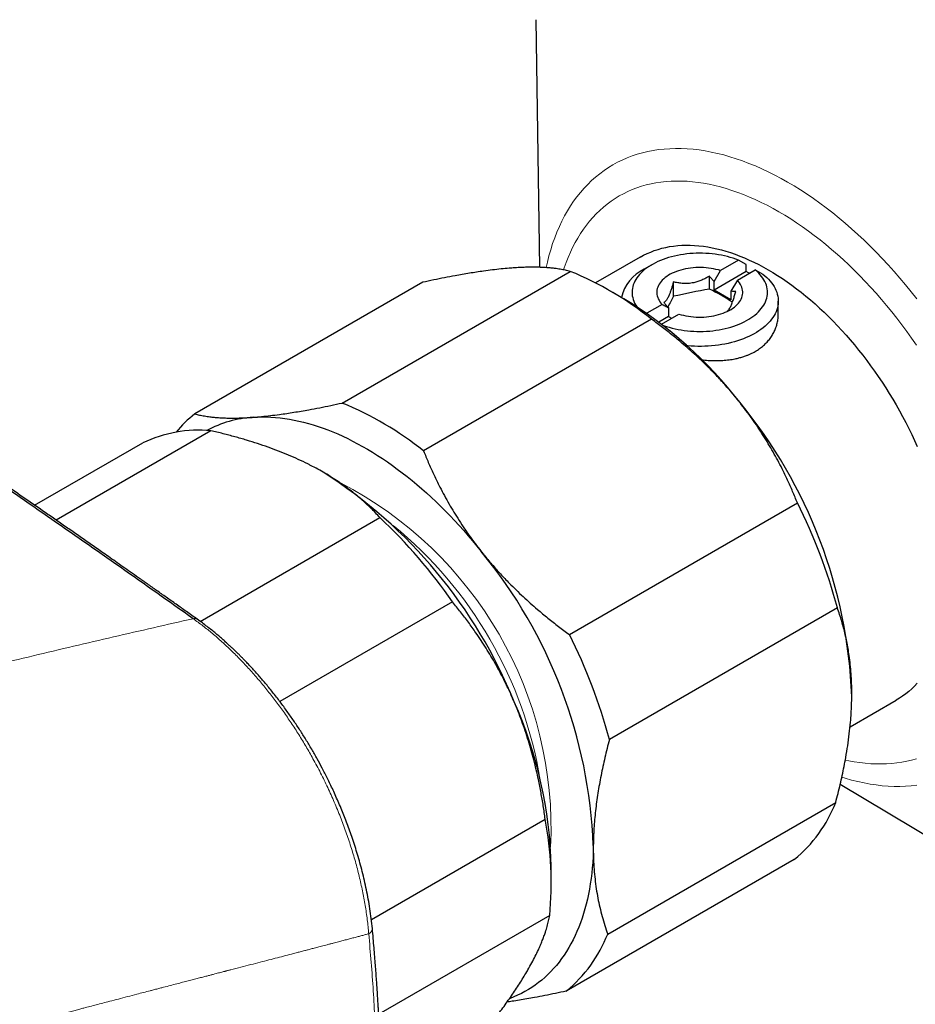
# Model space of a CAD drawing. Header units: millimetres. Extents: x 8 to 1110, y 12 to 672.
# Tile 49 of 58: x 1019 to 1060, y 256 to 302. Entities that reach past the tile are written whole.
import ezdxf

# ---------------------------------------------------------------- set-up
doc = ezdxf.new("R2010")
doc.units = ezdxf.units.MM

msp = doc.modelspace()

# ---------------------------------------------------------------- linework, layer by layer
at = {"color": 7, "linetype": 'Continuous', "lineweight": 30}
for p, q in [((1042.559, 301.778), (1042.733, 290.26)), ((1047.413, 290.735), (1045.336, 289.536)), ((1047.952, 290.383), (1047.599, 290.179)), ((1051.984, 290.588), (1051.151, 290.107)), ((1052.343, 290.387), (1051.984, 290.588)), ((1052.343, 290.06), (1052.343, 290.387)), ((1033.548, 283.95), (1044.155, 290.073)), ((1050.852, 289.606), (1051.151, 290.107)), ((1052.343, 290.06), (1050.852, 289.2)), ((1051.929, 289.658), (1052.762, 290.139)), ((1052.762, 290.139), (1053.12, 289.938)), ((1037.297, 289.565), (1026.69, 283.442)), ((1048.955, 288.912), (1048.955, 289.586)), ((1050.628, 289.249), (1050.628, 289.845)), ((1050.852, 289.2), (1050.852, 289.606)), ((1051.929, 289.658), (1051.63, 289.157)), ((1046.646, 288.798), (1045.939, 289.206)), ((1051.63, 288.751), (1050.852, 289.2)), ((1051.63, 289.157), (1051.63, 288.751)), ((1048.432, 288.537), (1047.711, 288.121)), ((1053.83, 288.077), (1053.83, 288.689)), ((1048.397, 287.619), (1049.209, 288.088)), ((1048.731, 288.381), (1048.731, 287.975)), ((1047.942, 287.843), (1037.336, 281.72)), ((1048.731, 287.975), (1048.275, 287.712)), ((1048.731, 287.975), (1048.872, 287.893)), ((1027.444, 282.659), (1020.245, 278.503)), ((1019.246, 279.195), (1024.274, 282.098)), ((1032.668, 280.729), (1032.652, 280.739)), ((1044.115, 273.182), (1054.722, 279.305)), ((1026.946, 273.795), (1035.306, 278.621)), ((1038.686, 274.696), (1030.657, 270.061)), ((1056.583, 274.421), (1045.976, 268.298)), ((1057.169, 268.886), (1059.312, 270.123)), ((1056.714, 266.216), (1066.447, 260.398)), ((1045.898, 259.251), (1056.504, 265.374)), ((1034.906, 259.929), (1042.992, 264.597)), ((1054.578, 262.721), (1043.971, 256.598)), ((1043.273, 261.542), (1043.273, 262.359)), ((1043.201, 260.11), (1035.248, 255.519))]:
    msp.add_line(p, q, dxfattribs=at)
at = {"color": 8, "linetype": 'Continuous', "lineweight": 0, "flags": 128}
for points in [[(1043.036, 290.246), (1043.093, 290.5), (1043.167, 290.794), (1043.249, 291.081), (1043.338, 291.362), (1043.435, 291.635), (1043.539, 291.901), (1043.65, 292.159), (1043.769, 292.41), (1043.895, 292.652), (1044.028, 292.887), (1044.168, 293.114), (1044.315, 293.332), (1044.469, 293.542), (1044.63, 293.743), (1044.797, 293.935), (1044.97, 294.119), (1045.15, 294.293), (1045.337, 294.459), (1045.529, 294.615), (1045.727, 294.761), (1045.932, 294.898), (1046.142, 295.026), (1046.357, 295.144), (1046.578, 295.252), (1046.804, 295.351), (1047.035, 295.44), (1047.272, 295.518), (1047.513, 295.587), (1047.758, 295.646), (1048.009, 295.694), (1048.263, 295.733), (1048.522, 295.761), (1048.784, 295.779), (1049.05, 295.787), (1049.32, 295.785), (1049.593, 295.773), (1049.87, 295.751), (1050.149, 295.718), (1050.431, 295.675), (1050.716, 295.622), (1051.004, 295.56), (1051.293, 295.487), (1051.585, 295.404), (1051.878, 295.311), (1052.173, 295.209), (1052.47, 295.096), (1052.767, 294.974), (1053.066, 294.843), (1053.366, 294.702), (1053.666, 294.551), (1053.967, 294.391), (1054.267, 294.222), (1054.568, 294.044), (1054.869, 293.857), (1055.169, 293.66), (1055.469, 293.456), (1055.767, 293.242), (1056.065, 293.021), (1056.362, 292.791), (1056.657, 292.553), (1056.95, 292.307), (1057.242, 292.053), (1057.531, 291.791), (1057.819, 291.522), (1058.104, 291.246), (1058.386, 290.963), (1058.665, 290.673), (1058.942, 290.376), (1059.215, 290.073), (1059.485, 289.764), (1059.751, 289.448), (1060.013, 289.127), (1060.272, 288.8)], [(1043.846, 290.142), (1043.875, 290.23), (1043.964, 290.479), (1044.059, 290.722), (1044.161, 290.958), (1044.269, 291.187), (1044.384, 291.409), (1044.506, 291.623), (1044.634, 291.83), (1044.768, 292.03), (1044.909, 292.222), (1045.055, 292.405), (1045.208, 292.581), (1045.367, 292.749), (1045.531, 292.908), (1045.701, 293.059), (1045.877, 293.202), (1046.058, 293.336), (1046.245, 293.461), (1046.437, 293.578), (1046.634, 293.686), (1046.836, 293.785), (1047.042, 293.875), (1047.254, 293.956), (1047.47, 294.028), (1047.69, 294.09), (1047.914, 294.144), (1048.143, 294.188), (1048.375, 294.224), (1048.612, 294.249), (1048.851, 294.266), (1049.095, 294.273), (1049.341, 294.272), (1049.591, 294.26), (1049.843, 294.24), (1050.099, 294.21), (1050.357, 294.171), (1050.617, 294.123), (1050.88, 294.065), (1051.144, 293.999), (1051.411, 293.923), (1051.679, 293.838), (1051.948, 293.745), (1052.219, 293.642), (1052.491, 293.531), (1052.764, 293.41), (1053.038, 293.281), (1053.312, 293.144), (1053.587, 292.998), (1053.862, 292.843), (1054.137, 292.68), (1054.411, 292.509), (1054.686, 292.33), (1054.959, 292.143), (1055.232, 291.948), (1055.505, 291.745), (1055.775, 291.535), (1056.045, 291.318), (1056.313, 291.093), (1056.58, 290.861), (1056.844, 290.622), (1057.107, 290.376), (1057.367, 290.124), (1057.625, 289.865), (1057.88, 289.6), (1058.133, 289.329), (1058.382, 289.052), (1058.629, 288.769), (1058.872, 288.481), (1059.112, 288.188), (1059.348, 287.889), (1059.581, 287.585), (1059.809, 287.277), (1060.034, 286.964), (1060.254, 286.647)], [(1060.254, 267.407), (1060.034, 267.345), (1059.809, 267.291), (1059.581, 267.246), (1059.348, 267.211), (1059.112, 267.185), (1058.872, 267.169), (1058.629, 267.161), (1058.382, 267.163), (1058.133, 267.175), (1057.88, 267.195), (1057.625, 267.225), (1057.367, 267.264), (1057.107, 267.312), (1056.95, 267.345)], [(1060.272, 266.17), (1060.013, 266.142), (1059.751, 266.124), (1059.485, 266.116), (1059.215, 266.118), (1058.942, 266.13), (1058.665, 266.153), (1058.386, 266.185), (1058.104, 266.228), (1057.819, 266.281), (1057.531, 266.343), (1057.242, 266.416), (1056.95, 266.499), (1056.79, 266.549)]]:
    msp.add_lwpolyline(points, dxfattribs=at)
at = {"color": 7, "linetype": 'Continuous', "lineweight": 30, "flags": 128}
for points in [[(1047.413, 290.735), (1047.57, 290.821), (1047.732, 290.9), (1047.897, 290.972), (1048.067, 291.037), (1048.24, 291.095), (1048.416, 291.145), (1048.596, 291.188), (1048.779, 291.224), (1048.965, 291.252), (1049.155, 291.273), (1049.347, 291.286), (1049.542, 291.292), (1049.74, 291.29), (1049.94, 291.281), (1050.142, 291.265), (1050.347, 291.241), (1050.553, 291.21), (1050.762, 291.171), (1050.972, 291.125), (1051.184, 291.072), (1051.398, 291.011), (1051.613, 290.943), (1051.829, 290.868), (1052.046, 290.786), (1052.264, 290.697), (1052.483, 290.6), (1052.702, 290.497), (1052.922, 290.387), (1053.142, 290.27), (1053.362, 290.146), (1053.582, 290.015), (1053.802, 289.878), (1054.022, 289.735), (1054.242, 289.585), (1054.46, 289.429), (1054.678, 289.266), (1054.896, 289.098), (1055.112, 288.923), (1055.326, 288.743), (1055.54, 288.557), (1055.752, 288.366), (1055.962, 288.169), (1056.171, 287.967), (1056.378, 287.76), (1056.582, 287.547), (1056.785, 287.33), (1056.985, 287.108), (1057.182, 286.881), (1057.377, 286.65), (1057.569, 286.415), (1057.759, 286.176), (1057.945, 285.932), (1058.128, 285.685), (1058.308, 285.435), (1058.485, 285.181), (1058.658, 284.923), (1058.827, 284.663), (1058.993, 284.4), (1059.154, 284.133), (1059.312, 283.865), (1059.466, 283.594), (1059.615, 283.321), (1059.761, 283.046), (1059.901, 282.769), (1060.038, 282.49), (1060.17, 282.21), (1060.297, 281.929)], [(1051.984, 290.588), (1051.86, 290.636), (1051.732, 290.68), (1051.601, 290.721), (1051.467, 290.758), (1051.329, 290.791), (1051.189, 290.82), (1051.047, 290.846), (1050.903, 290.868), (1050.757, 290.885), (1050.61, 290.899), (1050.462, 290.909), (1050.313, 290.915), (1050.164, 290.916), (1050.016, 290.914), (1049.867, 290.907), (1049.719, 290.897), (1049.572, 290.882), (1049.427, 290.863), (1049.283, 290.841), (1049.141, 290.814), (1049.002, 290.784), (1048.865, 290.75), (1048.731, 290.712), (1048.601, 290.671), (1048.473, 290.626), (1048.35, 290.578), (1048.231, 290.526), (1048.116, 290.471), (1048.006, 290.414), (1047.901, 290.353), (1047.8, 290.289), (1047.706, 290.223), (1047.616, 290.154), (1047.532, 290.083), (1047.455, 290.01), (1047.383, 289.934), (1047.318, 289.857), (1047.259, 289.778), (1047.206, 289.697), (1047.161, 289.616), (1047.122, 289.533), (1047.089, 289.449), (1047.064, 289.364), (1047.046, 289.279), (1047.034, 289.193), (1047.03, 289.107), (1047.033, 289.021), (1047.043, 288.935), (1047.06, 288.85), (1047.083, 288.765), (1047.114, 288.68), (1047.152, 288.597), (1047.196, 288.515), (1047.247, 288.434), (1047.251, 288.429)], [(1051.151, 290.107), (1051.044, 290.139), (1050.934, 290.167), (1050.822, 290.191), (1050.707, 290.212), (1050.59, 290.228), (1050.471, 290.24), (1050.352, 290.248), (1050.232, 290.252), (1050.112, 290.252), (1049.992, 290.247), (1049.873, 290.239), (1049.755, 290.226), (1049.638, 290.209), (1049.523, 290.188), (1049.411, 290.164), (1049.301, 290.135), (1049.195, 290.103), (1049.092, 290.067), (1048.994, 290.027), (1048.899, 289.984), (1048.809, 289.938), (1048.724, 289.889), (1048.644, 289.837), (1048.57, 289.783), (1048.502, 289.726), (1048.439, 289.666), (1048.383, 289.605), (1048.334, 289.542), (1048.291, 289.477), (1048.255, 289.411), (1048.226, 289.343), (1048.204, 289.275), (1048.189, 289.206), (1048.181, 289.137), (1048.181, 289.068), (1048.188, 288.998), (1048.201, 288.93), (1048.223, 288.861), (1048.251, 288.794), (1048.286, 288.727), (1048.328, 288.662), (1048.376, 288.599), (1048.432, 288.537)], [(1048.45, 287.578), (1048.5, 287.56), (1048.628, 287.515), (1048.759, 287.475), (1048.894, 287.438), (1049.031, 287.405), (1049.171, 287.375), (1049.313, 287.349), (1049.457, 287.328), (1049.603, 287.31), (1049.75, 287.296), (1049.898, 287.287), (1050.047, 287.281), (1050.196, 287.279), (1050.345, 287.282), (1050.493, 287.288), (1050.641, 287.299), (1050.788, 287.313), (1050.933, 287.332), (1051.077, 287.355), (1051.219, 287.381), (1051.358, 287.411), (1051.495, 287.445), (1051.629, 287.483), (1051.76, 287.524), (1051.887, 287.569), (1052.01, 287.618), (1052.129, 287.669), (1052.244, 287.724), (1052.354, 287.782), (1052.46, 287.843), (1052.56, 287.906), (1052.655, 287.973), (1052.744, 288.041), (1052.828, 288.113), (1052.905, 288.186), (1052.977, 288.261), (1053.042, 288.339), (1053.101, 288.418), (1053.154, 288.498), (1053.2, 288.58), (1053.239, 288.663), (1053.271, 288.747), (1053.296, 288.832), (1053.315, 288.917), (1053.326, 289.003), (1053.33, 289.089), (1053.327, 289.175), (1053.317, 289.26), (1053.301, 289.346), (1053.277, 289.431), (1053.246, 289.515), (1053.208, 289.598), (1053.164, 289.68), (1053.113, 289.761), (1053.055, 289.84), (1052.991, 289.918), (1052.921, 289.994), (1052.845, 290.068), (1052.762, 290.139)], [(1053.12, 289.938), (1053.212, 289.863), (1053.298, 289.785), (1053.378, 289.705), (1053.452, 289.624), (1053.519, 289.54), (1053.58, 289.455), (1053.635, 289.369), (1053.683, 289.281), (1053.725, 289.192), (1053.759, 289.103), (1053.787, 289.012), (1053.808, 288.921), (1053.822, 288.829), (1053.829, 288.737), (1053.829, 288.645), (1053.822, 288.553), (1053.809, 288.462), (1053.788, 288.37), (1053.76, 288.28), (1053.726, 288.19), (1053.685, 288.101), (1053.637, 288.013), (1053.583, 287.927), (1053.522, 287.842), (1053.454, 287.758), (1053.381, 287.677), (1053.301, 287.597), (1053.215, 287.519), (1053.124, 287.444), (1053.027, 287.371), (1052.924, 287.3), (1052.817, 287.232), (1052.704, 287.167), (1052.587, 287.105), (1052.464, 287.046), (1052.338, 286.99), (1052.207, 286.937), (1052.073, 286.888), (1051.935, 286.842), (1051.793, 286.799), (1051.649, 286.76), (1051.502, 286.725), (1051.352, 286.694), (1051.2, 286.666), (1051.046, 286.642), (1050.89, 286.623), (1050.733, 286.607), (1050.575, 286.595), (1050.416, 286.587), (1050.257, 286.583), (1050.097, 286.583), (1049.938, 286.587), (1049.779, 286.595), (1049.621, 286.607), (1049.598, 286.609)], [(1052.502, 289.989), (1052.452, 290.012), (1052.343, 290.06)], [(1049.209, 288.088), (1049.316, 288.056), (1049.426, 288.028), (1049.539, 288.004), (1049.654, 287.984), (1049.77, 287.968), (1049.889, 287.955), (1050.008, 287.947), (1050.128, 287.944), (1050.248, 287.944), (1050.368, 287.948), (1050.488, 287.957), (1050.606, 287.97), (1050.722, 287.986), (1050.837, 288.007), (1050.949, 288.032), (1051.059, 288.061), (1051.165, 288.093), (1051.268, 288.129), (1051.367, 288.168), (1051.461, 288.211), (1051.551, 288.257), (1051.636, 288.306), (1051.716, 288.358), (1051.79, 288.413), (1051.858, 288.47), (1051.921, 288.529), (1051.977, 288.591), (1052.026, 288.654), (1052.069, 288.719), (1052.105, 288.785), (1052.134, 288.852), (1052.156, 288.92), (1052.171, 288.989), (1052.179, 289.058), (1052.179, 289.128), (1052.173, 289.197), (1052.159, 289.266), (1052.138, 289.334), (1052.11, 289.402), (1052.074, 289.468), (1052.033, 289.533), (1051.984, 289.597), (1051.929, 289.658)], [(1029.412, 283.288), (1029.615, 283.299), (1029.82, 283.305), (1030.028, 283.303), (1030.237, 283.295), (1030.449, 283.281), (1030.663, 283.26), (1030.878, 283.233), (1031.096, 283.199), (1031.315, 283.159), (1031.535, 283.112), (1031.757, 283.059), (1031.981, 282.999), (1032.206, 282.933), (1032.432, 282.861), (1032.658, 282.782), (1032.886, 282.697), (1033.115, 282.606), (1033.344, 282.509), (1033.574, 282.405), (1033.805, 282.296), (1034.036, 282.18), (1034.267, 282.059), (1034.498, 281.931), (1034.73, 281.798), (1034.961, 281.659), (1035.192, 281.514), (1035.423, 281.363), (1035.654, 281.207), (1035.884, 281.046), (1036.113, 280.879), (1036.342, 280.706), (1036.57, 280.528), (1036.797, 280.345), (1037.023, 280.157), (1037.247, 279.964), (1037.471, 279.766), (1037.693, 279.564), (1037.914, 279.356), (1038.133, 279.144), (1038.351, 278.927), (1038.566, 278.706), (1038.78, 278.48), (1038.992, 278.251), (1039.202, 278.017), (1039.41, 277.779), (1039.615, 277.537), (1039.818, 277.292), (1040.018, 277.043)], [(1060.297, 270.922), (1060.17, 270.788), (1060.038, 270.66), (1059.901, 270.539), (1059.761, 270.425), (1059.615, 270.317), (1059.466, 270.217), (1059.312, 270.123), (1059.312, 270.123)], [(1045.23, 263.367), (1045.225, 263.102), (1045.215, 262.841), (1045.2, 262.583), (1045.18, 262.328), (1045.155, 262.077), (1045.125, 261.829), (1045.09, 261.585), (1045.05, 261.345), (1045.005, 261.109), (1044.956, 260.877), (1044.901, 260.649), (1044.841, 260.425), (1044.777, 260.206), (1044.707, 259.991), (1044.633, 259.781), (1044.554, 259.575), (1044.47, 259.374), (1044.382, 259.178), (1044.289, 258.987), (1044.191, 258.801), (1044.089, 258.621), (1043.983, 258.445), (1043.871, 258.275), (1043.756, 258.11), (1043.636, 257.951), (1043.512, 257.797), (1043.384, 257.649), (1043.251, 257.506), (1043.114, 257.369), (1042.974, 257.238), (1042.829, 257.113), (1042.68, 256.994), (1042.528, 256.881), (1042.372, 256.774), (1042.212, 256.673), (1042.049, 256.579), (1041.882, 256.49), (1041.711, 256.408), (1041.537, 256.332), (1041.36, 256.262), (1041.337, 256.253)]]:
    msp.add_lwpolyline(points, dxfattribs=at)
at = {"color": 7, "linetype": 'Continuous', "lineweight": 30}
for centre, radius, start, end in [((1038.39, 275.951), 15.254, 51.227, 67.7931), ((1048.445, 288.418), 1.954, 115.6799, 166.9865), ((1045.745, 279.383), 11.009, 57.2509, 63.6643), ((1036.512, 272.022), 19.599, 37.6063, 58.8647), ((1027.783, 269.828), 15.254, 51.227, 67.7931), ((1034.365, 269.416), 22.903, 2.2265, 39.4927), ((1030.226, 278.975), 5.697, 128.3679, 140.584), ((1029.763, 277.948), 5.352, 93.76, 118.0345), ((1026.884, 276.592), 6.093, 84.7233, 115.368), ((1020.441, 261.53), 22.762, 21.9941, 57.5073), ((1031.854, 267.795), 25.601, 15.0012, 26.718), ((1018.205, 260.483), 24.929, 34.7593, 46.6863), ((1022.344, 262.477), 22.903, 2.2265, 39.4927), ((1021.248, 261.672), 25.601, 15.0012, 26.718), ((1023.364, 261.932), 19.914, 1.2262, 24.0703), ((1050.515, 267.696), 6.423, 309.2332, 338.8118), ((1026.987, 261.605), 16.283, 354.7329, 10.5908), ((1039.909, 261.573), 6.423, 309.2332, 338.8118)]:
    msp.add_arc(centre, radius, start, end, dxfattribs=at)
at = {"color": 8, "linetype": 'Continuous', "lineweight": 0}
for centre, radius, start, end in [((1025.192, 264.166), 18.073, 357.2372, 62.7575), ((1023.678, 263.293), 19.336, 9.289, 50.7057), ((1026.689, 273.705), 0.225, 58.2037, 107.7134), ((1034.673, 259.52), 0.279, 293.5615, 357.7272)]:
    msp.add_arc(centre, radius, start, end, dxfattribs=at)
at = {"color": 7, "linetype": 'Continuous', "lineweight": 30}
for centre, major_axis, ratio, start_param, end_param in [((1052.301, 279.817), (22.921, 4.291), 0.410779, 1.566896, 1.640126), ((1048.059, 277.367), (5.192, 16.415), 0.201938, 0.856521, 0.898263)]:
    msp.add_ellipse(centre, major_axis=major_axis, ratio=ratio, start_param=start_param, end_param=end_param, dxfattribs=at)
for points, knots in [([(1026.621, 273.919), (1025.491, 274.718), (1023.233, 276.316), (1019.84, 278.683), (1016.442, 281.029), (1013.039, 283.35), (1009.632, 285.648), (1006.286, 287.878), (1003, 290.043), (999.776, 292.144), (996.549, 294.224), (993.318, 296.282), (990.084, 298.318), (986.846, 300.334), (983.605, 302.327), (980.361, 304.299), (977.114, 306.25), (973.884, 308.167), (970.67, 310.052), (967.473, 311.904), (964.274, 313.735), (961.052, 315.555), (957.809, 317.366), (954.545, 319.164), (951.278, 320.941), (948.009, 322.696), (944.757, 324.418), (941.523, 326.108), (938.307, 327.766), (935.09, 329.402), (931.848, 331.028), (928.584, 332.643), (925.296, 334.246), (922.007, 335.826), (918.716, 337.383), (915.425, 338.918), (912.133, 340.43), (909.937, 341.42), (908.839, 341.914)], [0, 0, 0, 0, 0.0292677, 0.0585355, 0.0878036, 0.1170719, 0.1463404, 0.1756091, 0.2032055, 0.230802, 0.2583986, 0.2859954, 0.3135923, 0.3411894, 0.3687865, 0.3963837, 0.423981, 0.4515783, 0.4786829, 0.5057876, 0.5328922, 0.5599969, 0.5875944, 0.6151918, 0.6427893, 0.6703867, 0.697984, 0.7250885, 0.7521929, 0.7792972, 0.8064015, 0.8340588, 0.8617159, 0.889373, 0.9170299, 0.9446868, 0.9723434, 1, 1, 1, 1]), ([(1026.807, 273.896), (1026.642, 274.014), (1026.316, 274.245), (1025.836, 274.584), (1025.373, 274.912), (1024.927, 275.227), (1024.497, 275.529), (1024.092, 275.814), (1023.711, 276.082), (1023.353, 276.334), (1023.01, 276.575), (1022.681, 276.804), (1022.29, 277.078), (1021.83, 277.399), (1021.3, 277.769), (1020.773, 278.136), (1020.25, 278.5), (1019.595, 278.954), (1018.811, 279.496), (1017.902, 280.124), (1017.005, 280.74), (1016.122, 281.346), (1014.898, 282.183), (1013.328, 283.251), (1011.406, 284.55), (1009.483, 285.842), (1007.284, 287.309), (1004.808, 288.947), (1002.054, 290.753), (999.298, 292.542), (996.538, 294.316), (993.67, 296.143), (990.692, 298.02), (987.604, 299.945), (984.513, 301.85), (981.419, 303.736), (978.323, 305.602), (975.224, 307.449), (972.123, 309.275), (969.128, 311.019), (966.242, 312.681), (964.181, 313.854), (962.839, 314.614), (962.215, 314.967), (961.59, 315.318), (960.966, 315.669), (960.341, 316.019), (959.712, 316.371), (959.077, 316.725), (958.433, 317.084), (957.781, 317.446), (957.114, 317.815), (956.521, 318.142), (956.006, 318.426), (955.578, 318.661), (955.157, 318.892), (954.745, 319.118), (954.291, 319.367), (953.798, 319.636), (953.384, 319.862), (953.101, 320.015), (952.949, 320.098), (952.808, 320.175), (952.68, 320.244), (952.571, 320.304), (952.479, 320.354), (952.403, 320.395), (952.336, 320.431), (952.275, 320.464), (952.214, 320.497), (952.143, 320.536), (952.057, 320.582), (951.956, 320.637), (951.842, 320.699), (951.707, 320.772), (951.55, 320.857), (951.368, 320.955), (951.17, 321.062), (950.956, 321.178), (950.733, 321.298), (950.505, 321.421), (950.149, 321.612), (949.667, 321.872), (949.024, 322.216), (948.356, 322.573), (947.664, 322.942), (946.81, 323.396), (945.794, 323.934), (944.619, 324.553), (943.157, 325.32), (941.403, 326.233), (939.351, 327.293), (937.05, 328.472), (934.499, 329.765), (931.698, 331.167), (928.896, 332.553), (926.093, 333.923), (924.031, 334.918), (922.713, 335.55), (922.137, 335.825), (921.561, 336.099), (920.988, 336.371), (920.423, 336.639), (919.893, 336.89), (919.396, 337.124), (918.932, 337.342), (918.569, 337.513), (918.302, 337.638), (918.129, 337.719), (917.958, 337.799), (917.788, 337.879), (917.615, 337.959), (917.429, 338.046), (917.225, 338.142), (916.999, 338.247), (916.758, 338.359), (916.501, 338.479), (916.228, 338.606), (915.939, 338.74), (915.624, 338.886), (915.281, 339.044), (914.909, 339.216), (914.518, 339.397), (914.107, 339.585), (913.678, 339.782), (913.23, 339.988), (912.763, 340.201), (912.276, 340.423), (911.771, 340.653), (911.25, 340.89), (910.713, 341.133), (910.161, 341.382), (909.59, 341.64), (909.204, 341.813), (909.007, 341.901)], [0, 0, 0, 0, 0.004294, 0.008441, 0.012441, 0.016294, 0.020001, 0.023561, 0.026783, 0.029874, 0.032835, 0.035666, 0.038366, 0.042975, 0.047545, 0.052086, 0.056599, 0.061083, 0.069019, 0.076852, 0.084569, 0.092169, 0.099652, 0.116162, 0.132669, 0.149175, 0.165682, 0.189263, 0.212844, 0.236425, 0.260006, 0.283587, 0.309905, 0.336223, 0.362541, 0.38886, 0.415178, 0.441497, 0.467815, 0.494133, 0.517663, 0.541193, 0.546476, 0.551758, 0.55704, 0.562322, 0.567605, 0.572901, 0.578301, 0.583707, 0.589227, 0.594862, 0.60061, 0.604279, 0.607912, 0.611468, 0.614947, 0.618348, 0.622979, 0.627459, 0.628834, 0.630134, 0.631323, 0.632401, 0.633369, 0.63409, 0.634735, 0.635303, 0.635794, 0.636279, 0.636839, 0.637594, 0.638452, 0.639414, 0.640479, 0.641866, 0.643397, 0.645071, 0.646889, 0.648815, 0.650737, 0.652647, 0.657842, 0.662948, 0.668914, 0.674756, 0.680476, 0.69054, 0.700457, 0.710225, 0.727519, 0.744812, 0.762105, 0.785687, 0.809268, 0.83285, 0.856432, 0.880013, 0.884856, 0.889698, 0.89454, 0.89938, 0.904139, 0.908781, 0.912767, 0.916662, 0.920465, 0.921933, 0.923388, 0.924829, 0.926255, 0.927674, 0.929174, 0.930938, 0.932834, 0.934862, 0.937022, 0.939315, 0.941739, 0.944296, 0.947261, 0.950386, 0.953672, 0.957117, 0.960722, 0.964487, 0.968412, 0.972497, 0.976742, 0.981147, 0.985628, 0.990265, 0.995055, 1, 1, 1, 1]), ([(1041.433, 290.227), (1041.396, 290.224), (1041.236, 290.212), (1040.941, 290.185), (1040.541, 290.14), (1040.16, 290.09), (1039.801, 290.037), (1039.472, 289.985), (1039.138, 289.929), (1038.752, 289.86), (1038.31, 289.776), (1037.809, 289.675), (1037.468, 289.601), (1037.297, 289.565)], [0, 0, 0, 0, 0.031425, 0.137231, 0.24308, 0.348889, 0.428938, 0.508987, 0.58762, 0.666254, 0.777489, 0.888757, 1, 1, 1, 1]), ([(1044.155, 290.073), (1044.081, 290.091), (1043.933, 290.128), (1043.691, 290.173), (1043.454, 290.207), (1043.225, 290.231), (1043.008, 290.248), (1042.781, 290.26), (1042.541, 290.266), (1042.285, 290.266), (1042.013, 290.26), (1041.731, 290.248), (1041.532, 290.234), (1041.433, 290.227)], [0, 0, 0, 0, 0.109372, 0.218767, 0.328131, 0.410671, 0.49321, 0.574832, 0.656453, 0.742319, 0.828229, 0.914137, 1, 1, 1, 1]), ([(1048.955, 289.586), (1048.94, 289.53), (1048.91, 289.419), (1048.862, 289.259), (1048.811, 289.109), (1048.765, 288.988), (1048.723, 288.895), (1048.687, 288.825), (1048.651, 288.765), (1048.608, 288.706), (1048.56, 288.655), (1048.525, 288.632), (1048.507, 288.62)], [0, 0, 0, 0, 0.108075, 0.216101, 0.327995, 0.439813, 0.516635, 0.59346, 0.672828, 0.752216, 0.87554, 1, 1, 1, 1]), ([(1050.628, 289.845), (1050.572, 289.813), (1050.458, 289.749), (1050.278, 289.666), (1050.091, 289.595), (1049.918, 289.547), (1049.763, 289.52), (1049.627, 289.507), (1049.491, 289.504), (1049.332, 289.513), (1049.151, 289.538), (1049.021, 289.57), (1048.955, 289.586)], [0, 0, 0, 0, 0.108075, 0.216101, 0.327995, 0.439813, 0.516635, 0.59346, 0.672828, 0.752216, 0.87554, 1, 1, 1, 1]), ([(1050.852, 289.606), (1050.85, 289.608), (1050.811, 289.646), (1050.736, 289.723), (1050.664, 289.804), (1050.628, 289.845)], [0, 0, 0, 0, 0.022494, 0.510172, 1, 1, 1, 1]), ([(1051.458, 288.211), (1051.471, 288.224), (1051.501, 288.251), (1051.549, 288.315), (1051.595, 288.394), (1051.637, 288.481), (1051.673, 288.566), (1051.709, 288.663), (1051.752, 288.789), (1051.801, 288.946), (1051.836, 289.074), (1051.853, 289.138)], [0, 0, 0, 0, 0.105473, 0.232261, 0.360759, 0.448052, 0.536091, 0.626336, 0.717251, 0.857978, 1, 1, 1, 1]), ([(1051.853, 289.138), (1051.81, 289.139), (1051.737, 289.14), (1051.661, 289.152), (1051.63, 289.157)], [0, 0, 0, 0, 0.584375, 1, 1, 1, 1]), ([(1048.432, 288.537), (1048.492, 288.505), (1048.591, 288.453), (1048.691, 288.401), (1048.731, 288.381)], [0, 0, 0, 0, 0.6098413, 1, 1, 1, 1]), ([(1048.507, 288.62), (1048.543, 288.58), (1048.614, 288.499), (1048.69, 288.421), (1048.729, 288.383), (1048.731, 288.381)], [0, 0, 0, 0, 0.4878132, 0.9775058, 1, 1, 1, 1]), ([(1050.278, 285.96), (1050.298, 285.957), (1050.419, 285.941), (1050.643, 285.926), (1050.947, 285.918), (1051.198, 285.926), (1051.397, 285.942), (1051.59, 285.964), (1051.794, 285.998), (1052.005, 286.046), (1052.182, 286.097), (1052.339, 286.151), (1052.477, 286.207), (1052.633, 286.279), (1052.814, 286.377), (1053.01, 286.51), (1053.191, 286.66), (1053.349, 286.822), (1053.485, 286.995), (1053.599, 287.176), (1053.691, 287.368), (1053.762, 287.567), (1053.808, 287.774), (1053.83, 287.945), (1053.828, 288.047), (1053.827, 288.077)], [0, 0, 0, 0, 0.010651, 0.064935, 0.120191, 0.175446, 0.20359, 0.231734, 0.285698, 0.322366, 0.359066, 0.395733, 0.423795, 0.451858, 0.503508, 0.556112, 0.608717, 0.662303, 0.713339, 0.765231, 0.817125, 0.869887, 0.922863, 0.976731, 1, 1, 1, 1]), ([(1052.039, 283.982), (1052, 284.032), (1051.838, 284.234), (1051.544, 284.584), (1051.149, 285.025), (1050.772, 285.42), (1050.418, 285.771), (1050.093, 286.08), (1049.762, 286.381), (1049.381, 286.714), (1048.944, 287.077), (1048.449, 287.468), (1048.111, 287.718), (1047.942, 287.843)], [0, 0, 0, 0, 0.034084, 0.139611, 0.24518, 0.350711, 0.430544, 0.510377, 0.588808, 0.667239, 0.778145, 0.889085, 1, 1, 1, 1]), ([(1029.412, 283.288), (1029.541, 283.298), (1029.8, 283.319), (1030.209, 283.364), (1030.599, 283.413), (1030.967, 283.466), (1031.305, 283.518), (1031.648, 283.575), (1032.045, 283.646), (1032.501, 283.732), (1033.018, 283.836), (1033.372, 283.912), (1033.548, 283.95)], [0, 0, 0, 0, 0.109097, 0.21824, 0.32734, 0.409931, 0.492522, 0.573549, 0.654576, 0.769701, 0.884864, 1, 1, 1, 1]), ([(1054.722, 279.305), (1054.649, 279.482), (1054.504, 279.838), (1054.266, 280.367), (1054.033, 280.85), (1053.807, 281.286), (1053.594, 281.675), (1053.37, 282.059), (1053.134, 282.445), (1052.881, 282.833), (1052.613, 283.222), (1052.333, 283.606), (1052.137, 283.857), (1052.039, 283.982)], [0, 0, 0, 0, 0.109372, 0.218767, 0.328131, 0.410671, 0.49321, 0.574832, 0.656453, 0.742319, 0.828229, 0.914137, 1, 1, 1, 1]), ([(1026.69, 283.442), (1026.762, 283.424), (1026.905, 283.389), (1027.139, 283.345), (1027.368, 283.311), (1027.589, 283.287), (1027.798, 283.269), (1028.015, 283.257), (1028.272, 283.249), (1028.574, 283.248), (1028.927, 283.258), (1029.211, 283.273), (1029.376, 283.285), (1029.412, 283.288)], [0, 0, 0, 0, 0.106054, 0.21213, 0.318178, 0.39818, 0.478183, 0.557354, 0.636524, 0.747194, 0.857909, 0.968575, 1, 1, 1, 1]), ([(1032.082, 281.048), (1032.037, 281.072), (1031.849, 281.167), (1031.51, 281.329), (1031.057, 281.528), (1030.589, 281.717), (1030.107, 281.896), (1029.612, 282.064), (1029.097, 282.226), (1028.562, 282.379), (1028.009, 282.525), (1027.633, 282.615), (1027.444, 282.659)], [0, 0, 0, 0, 0.034084, 0.139612, 0.245182, 0.350713, 0.456206, 0.561737, 0.667236, 0.778144, 0.889084, 1, 1, 1, 1]), ([(1037.336, 281.72), (1037.408, 281.542), (1037.553, 281.187), (1037.791, 280.658), (1038.025, 280.175), (1038.251, 279.739), (1038.464, 279.35), (1038.687, 278.966), (1038.924, 278.58), (1039.177, 278.192), (1039.445, 277.803), (1039.725, 277.419), (1039.92, 277.168), (1040.018, 277.043)], [0, 0, 0, 0, 0.109372, 0.218767, 0.328131, 0.410671, 0.49321, 0.574832, 0.656453, 0.742319, 0.828229, 0.914137, 1, 1, 1, 1]), ([(1035.306, 278.621), (1035.238, 278.695), (1035.101, 278.843), (1034.884, 279.06), (1034.658, 279.276), (1034.421, 279.487), (1034.174, 279.695), (1033.916, 279.899), (1033.645, 280.1), (1033.361, 280.298), (1033.062, 280.493), (1032.75, 280.683), (1032.425, 280.869), (1032.197, 280.989), (1032.082, 281.048)], [0, 0, 0, 0, 0.081944, 0.163886, 0.246136, 0.328397, 0.410644, 0.492722, 0.5748, 0.659154, 0.743526, 0.827877, 0.913938, 1, 1, 1, 1]), ([(1040.018, 277.043), (1040.058, 276.993), (1040.22, 276.791), (1040.514, 276.441), (1040.909, 276), (1041.286, 275.605), (1041.64, 275.254), (1041.965, 274.944), (1042.296, 274.644), (1042.677, 274.311), (1043.114, 273.948), (1043.609, 273.557), (1043.946, 273.307), (1044.115, 273.182)], [0, 0, 0, 0, 0.034084, 0.139611, 0.24518, 0.350711, 0.430544, 0.510377, 0.588808, 0.667239, 0.778145, 0.889085, 1, 1, 1, 1]), ([(1041.546, 270.055), (1041.523, 270.109), (1041.422, 270.344), (1041.233, 270.755), (1040.971, 271.282), (1040.715, 271.755), (1040.471, 272.178), (1040.243, 272.55), (1040.01, 272.913), (1039.738, 273.317), (1039.422, 273.758), (1039.061, 274.235), (1038.811, 274.542), (1038.686, 274.696)], [0, 0, 0, 0, 0.031425, 0.137231, 0.24308, 0.348889, 0.428938, 0.508987, 0.58762, 0.666254, 0.777489, 0.888757, 1, 1, 1, 1]), ([(1057.251, 270.306), (1057.251, 270.358), (1057.252, 270.563), (1057.245, 270.914), (1057.221, 271.355), (1057.183, 271.786), (1057.135, 272.179), (1057.079, 272.535), (1057.018, 272.86), (1056.948, 273.181), (1056.87, 273.499), (1056.783, 273.811), (1056.688, 274.12), (1056.618, 274.321), (1056.583, 274.421)], [0, 0, 0, 0, 0.034084, 0.133154, 0.232291, 0.331433, 0.430509, 0.509643, 0.588778, 0.670319, 0.751874, 0.833418, 0.916708, 1, 1, 1, 1]), ([(1034.952, 259.509), (1034.936, 259.664), (1034.904, 259.968), (1034.84, 260.425), (1034.765, 260.872), (1034.681, 261.31), (1034.587, 261.737), (1034.487, 262.152), (1034.38, 262.556), (1034.268, 262.947), (1034.151, 263.325), (1034.031, 263.689), (1033.909, 264.04), (1033.785, 264.378), (1033.661, 264.701), (1033.532, 265.022), (1033.398, 265.339), (1033.262, 265.651), (1033.127, 265.945), (1032.997, 266.222), (1032.87, 266.481), (1032.746, 266.726), (1032.587, 267.033), (1032.385, 267.408), (1032.131, 267.855), (1031.864, 268.299), (1031.585, 268.74), (1031.295, 269.176), (1030.99, 269.613), (1030.72, 269.979), (1030.494, 270.275), (1030.318, 270.499), (1030.143, 270.715), (1029.975, 270.918), (1029.814, 271.107), (1029.649, 271.297), (1029.48, 271.486), (1029.311, 271.67), (1029.18, 271.81), (1029.084, 271.91), (1029.02, 271.977), (1028.961, 272.037), (1028.911, 272.088), (1028.874, 272.126), (1028.85, 272.15), (1028.83, 272.17), (1028.803, 272.196), (1028.762, 272.238), (1028.702, 272.297), (1028.624, 272.373), (1028.528, 272.466), (1028.418, 272.57), (1028.296, 272.684), (1028.162, 272.806), (1028.013, 272.939), (1027.848, 273.082), (1027.669, 273.233), (1027.475, 273.392), (1027.266, 273.556), (1027.042, 273.727), (1026.887, 273.838), (1026.807, 273.896)], [0, 0, 0, 0, 0.030173, 0.059466, 0.087884, 0.115431, 0.142112, 0.167931, 0.192892, 0.216999, 0.240257, 0.262668, 0.284236, 0.304966, 0.32486, 0.343922, 0.364286, 0.383612, 0.401903, 0.41916, 0.435385, 0.45059, 0.465557, 0.493592, 0.522386, 0.551889, 0.580712, 0.610182, 0.640301, 0.671069, 0.687446, 0.703984, 0.720023, 0.735229, 0.749603, 0.763145, 0.779177, 0.793863, 0.807202, 0.813024, 0.818547, 0.823735, 0.828064, 0.831359, 0.833071, 0.834287, 0.836301, 0.839819, 0.844843, 0.851373, 0.85941, 0.868956, 0.878791, 0.88984, 0.902104, 0.915587, 0.930292, 0.945928, 0.962753, 0.980774, 1, 1, 1, 1]), ([(1056.504, 265.374), (1056.541, 265.514), (1056.614, 265.794), (1056.714, 266.212), (1056.808, 266.629), (1056.894, 267.045), (1056.981, 267.507), (1057.064, 268.014), (1057.138, 268.564), (1057.19, 269.062), (1057.224, 269.511), (1057.244, 269.912), (1057.248, 270.175), (1057.251, 270.306)], [0, 0, 0, 0, 0.081944, 0.163888, 0.246138, 0.3284, 0.410648, 0.522263, 0.633917, 0.745524, 0.830343, 0.915182, 1, 1, 1, 1]), ([(1042.992, 264.597), (1042.964, 264.803), (1042.906, 265.213), (1042.8, 265.826), (1042.689, 266.386), (1042.576, 266.893), (1042.464, 267.346), (1042.343, 267.795), (1042.21, 268.246), (1042.063, 268.7), (1041.903, 269.158), (1041.732, 269.61), (1041.608, 269.907), (1041.546, 270.055)], [0, 0, 0, 0, 0.109372, 0.218767, 0.328131, 0.410671, 0.49321, 0.574832, 0.656453, 0.742319, 0.828229, 0.914137, 1, 1, 1, 1]), ([(1045.976, 268.298), (1045.94, 268.158), (1045.867, 267.879), (1045.766, 267.46), (1045.672, 267.043), (1045.587, 266.628), (1045.509, 266.215), (1045.44, 265.805), (1045.38, 265.396), (1045.329, 264.986), (1045.288, 264.577), (1045.257, 264.17), (1045.237, 263.766), (1045.232, 263.5), (1045.23, 263.367)], [0, 0, 0, 0, 0.081944, 0.163886, 0.246136, 0.328397, 0.410644, 0.492722, 0.5748, 0.659154, 0.743526, 0.827877, 0.913938, 1, 1, 1, 1]), ([(1045.23, 263.367), (1045.23, 263.314), (1045.228, 263.1), (1045.236, 262.729), (1045.263, 262.26), (1045.306, 261.803), (1045.365, 261.358), (1045.439, 260.924), (1045.53, 260.496), (1045.637, 260.072), (1045.759, 259.654), (1045.851, 259.386), (1045.898, 259.251)], [0, 0, 0, 0, 0.034084, 0.139612, 0.245182, 0.350713, 0.456206, 0.561737, 0.667236, 0.778144, 0.889084, 1, 1, 1, 1]), ([(1042.13, 257.488), (1042.151, 257.523), (1042.235, 257.666), (1042.372, 257.913), (1042.532, 258.221), (1042.664, 258.494), (1042.771, 258.735), (1042.858, 258.945), (1042.935, 259.148), (1043.013, 259.371), (1043.087, 259.611), (1043.153, 259.867), (1043.185, 260.029), (1043.201, 260.11)], [0, 0, 0, 0, 0.0340838, 0.1396109, 0.2451803, 0.3507107, 0.4305437, 0.5103773, 0.5888077, 0.6672387, 0.7781453, 0.889085, 1, 1, 1, 1]), ([(1034.927, 242.152), (1034.941, 242.283), (1034.968, 242.539), (1035.006, 242.916), (1035.04, 243.276), (1035.071, 243.619), (1035.099, 243.944), (1035.124, 244.246), (1035.146, 244.527), (1035.165, 244.786), (1035.183, 245.029), (1035.198, 245.256), (1035.211, 245.458), (1035.223, 245.637), (1035.232, 245.793), (1035.241, 245.936), (1035.248, 246.065), (1035.254, 246.178), (1035.26, 246.274), (1035.264, 246.35), (1035.267, 246.408), (1035.269, 246.449), (1035.271, 246.485), (1035.273, 246.522), (1035.275, 246.568), (1035.278, 246.624), (1035.282, 246.716), (1035.288, 246.847), (1035.296, 247.02), (1035.305, 247.211), (1035.313, 247.42), (1035.322, 247.647), (1035.333, 247.961), (1035.345, 248.355), (1035.357, 248.82), (1035.366, 249.281), (1035.373, 249.736), (1035.377, 250.185), (1035.378, 250.694), (1035.377, 251.258), (1035.371, 251.875), (1035.361, 252.474), (1035.347, 253.056), (1035.33, 253.625), (1035.31, 254.188), (1035.292, 254.618), (1035.278, 254.914), (1035.271, 255.076), (1035.263, 255.239), (1035.254, 255.402), (1035.245, 255.569), (1035.235, 255.758), (1035.222, 255.976), (1035.208, 256.225), (1035.191, 256.496), (1035.172, 256.79), (1035.15, 257.109), (1035.125, 257.453), (1035.097, 257.819), (1035.066, 258.209), (1035.032, 258.621), (1034.994, 259.057), (1034.966, 259.356), (1034.952, 259.509)], [0, 0, 0, 0, 0.023922, 0.046749, 0.068482, 0.089124, 0.108676, 0.12714, 0.143553, 0.159001, 0.173484, 0.187004, 0.199561, 0.209537, 0.218809, 0.227359, 0.234991, 0.241655, 0.247352, 0.252081, 0.255119, 0.257561, 0.259414, 0.26144, 0.26412, 0.267455, 0.271388, 0.280467, 0.290609, 0.301813, 0.314081, 0.32741, 0.341801, 0.369172, 0.396295, 0.423019, 0.449345, 0.475273, 0.500806, 0.537194, 0.572479, 0.60663, 0.639648, 0.671614, 0.703355, 0.735093, 0.744216, 0.753339, 0.762462, 0.771585, 0.78077, 0.790648, 0.803388, 0.817317, 0.832437, 0.848747, 0.866619, 0.885733, 0.906092, 0.927695, 0.950547, 0.974647, 1, 1, 1, 1]), ([(1039.646, 254.049), (1039.755, 254.183), (1039.975, 254.451), (1040.29, 254.848), (1040.569, 255.208), (1040.813, 255.531), (1041.025, 255.818), (1041.228, 256.101), (1041.425, 256.382), (1041.615, 256.664), (1041.798, 256.945), (1041.971, 257.22), (1042.077, 257.399), (1042.13, 257.488)], [0, 0, 0, 0, 0.109372, 0.218767, 0.328131, 0.410671, 0.49321, 0.574832, 0.656453, 0.742319, 0.828229, 0.914137, 1, 1, 1, 1]), ([(1043.971, 256.598), (1043.803, 256.562), (1043.468, 256.489), (1042.975, 256.39), (1042.533, 256.305), (1042.138, 256.235), (1041.791, 256.176), (1041.484, 256.127), (1041.297, 256.101), (1041.219, 256.089)], [0, 0, 0, 0, 0.172844, 0.345725, 0.518556, 0.648995, 0.779434, 0.908424, 1, 1, 1, 1])]:
    msp.add_open_spline(points, degree=3, knots=knots, dxfattribs=at)
at = {"color": 8, "linetype": 'Continuous', "lineweight": 0}
for points, knots in [([(1050.391, 319.127), (1050.576, 319.23), (1050.945, 319.436), (1051.521, 319.706), (1052.112, 319.948), (1052.719, 320.159), (1053.341, 320.339), (1053.977, 320.488), (1054.648, 320.61), (1055.356, 320.701), (1056.101, 320.756), (1056.86, 320.773), (1057.633, 320.752), (1058.393, 320.695), (1059.14, 320.605), (1059.872, 320.487), (1060.612, 320.337), (1061.358, 320.157), (1062.111, 319.945), (1062.87, 319.703), (1063.66, 319.421), (1064.479, 319.097), (1065.328, 318.726), (1066.18, 318.319), (1067.035, 317.877), (1067.864, 317.415), (1068.667, 316.936), (1069.444, 316.446), (1070.219, 315.928), (1070.992, 315.383), (1071.762, 314.812), (1072.528, 314.215), (1073.315, 313.573), (1074.121, 312.882), (1074.945, 312.142), (1075.761, 311.373), (1076.567, 310.577), (1077.339, 309.781), (1078.076, 308.986), (1078.78, 308.198), (1079.472, 307.39), (1080.154, 306.564), (1080.823, 305.721), (1081.48, 304.861), (1082.144, 303.956), (1082.815, 303.004), (1083.488, 302.007), (1084.143, 300.993), (1084.778, 299.965), (1085.375, 298.955), (1085.934, 297.966), (1086.457, 297), (1086.962, 296.025), (1087.448, 295.044), (1087.915, 294.056), (1088.362, 293.063), (1088.804, 292.033), (1089.236, 290.966), (1089.656, 289.863), (1090.05, 288.759), (1090.418, 287.655), (1090.749, 286.586), (1091.045, 285.552), (1091.308, 284.555), (1091.548, 283.563), (1091.765, 282.575), (1091.959, 281.594), (1092.128, 280.619), (1092.279, 279.621), (1092.407, 278.601), (1092.511, 277.56), (1092.584, 276.534), (1092.629, 275.522), (1092.643, 274.556), (1092.63, 273.635), (1092.594, 272.76), (1092.533, 271.9), (1092.448, 271.056), (1092.338, 270.231), (1092.204, 269.423), (1092.041, 268.609), (1091.846, 267.79), (1091.617, 266.971), (1091.359, 266.178), (1091.073, 265.412), (1090.769, 264.697), (1090.45, 264.03), (1090.119, 263.408), (1089.766, 262.812), (1089.391, 262.241), (1088.995, 261.697), (1088.578, 261.179), (1088.127, 260.673), (1087.638, 260.181), (1087.111, 259.708), (1086.561, 259.268), (1085.986, 258.869), (1085.594, 258.615), (1085.389, 258.504), (1085.388, 258.504)], [0, 0, 0, 0, 0.009974, 0.019974, 0.029974, 0.039974, 0.049974, 0.059974, 0.069974, 0.080974, 0.091974, 0.102974, 0.113974, 0.124974, 0.134974, 0.144974, 0.154974, 0.164974, 0.174974, 0.184974, 0.194974, 0.205974, 0.216974, 0.227974, 0.238974, 0.249974, 0.259974, 0.269974, 0.279974, 0.289974, 0.299974, 0.309974, 0.319974, 0.330974, 0.341974, 0.352974, 0.363974, 0.374974, 0.384974, 0.394974, 0.404974, 0.414974, 0.424974, 0.434974, 0.444974, 0.455974, 0.466974, 0.477974, 0.488974, 0.499974, 0.509974, 0.519974, 0.529974, 0.539974, 0.549974, 0.559974, 0.569974, 0.580974, 0.591974, 0.602974, 0.613974, 0.624974, 0.634974, 0.644974, 0.654974, 0.664974, 0.674974, 0.684974, 0.694974, 0.705974, 0.716974, 0.727974, 0.738974, 0.749974, 0.759974, 0.769974, 0.779974, 0.789974, 0.799974, 0.809974, 0.819974, 0.830974, 0.841974, 0.852974, 0.863974, 0.874974, 0.884974, 0.894974, 0.904974, 0.914974, 0.924974, 0.934974, 0.944974, 0.955974, 0.966974, 0.977974, 0.988974, 0.999974, 1, 1, 1, 1]), ([(1000.877, 267.559), (1001.575, 267.745), (1002.975, 268.118), (1005.063, 268.666), (1007.146, 269.206), (1009.224, 269.739), (1011.296, 270.263), (1013.363, 270.779), (1015.365, 271.272), (1017.304, 271.743), (1019.181, 272.194), (1021.052, 272.637), (1022.916, 273.072), (1024.774, 273.501), (1026.004, 273.78), (1026.621, 273.919)], [0, 0, 0, 0, 0.078324, 0.156936, 0.235838, 0.31503, 0.394512, 0.474287, 0.554354, 0.628007, 0.701907, 0.776056, 0.850454, 0.925102, 1, 1, 1, 1]), ([(1034.785, 259.265), (1034.764, 259.483), (1034.722, 259.918), (1034.623, 260.585), (1034.499, 261.259), (1034.346, 261.94), (1034.166, 262.626), (1033.96, 263.315), (1033.728, 264.005), (1033.471, 264.695), (1033.188, 265.382), (1032.881, 266.065), (1032.55, 266.742), (1032.212, 267.379), (1031.872, 267.975), (1031.535, 268.529), (1031.183, 269.071), (1030.817, 269.601), (1030.439, 270.117), (1030.049, 270.617), (1029.649, 271.101), (1029.238, 271.567), (1028.819, 272.014), (1028.392, 272.441), (1027.957, 272.847), (1027.517, 273.23), (1027.071, 273.591), (1026.771, 273.81), (1026.621, 273.919)], [0, 0, 0, 0, 0.041799, 0.083521, 0.12518, 0.166789, 0.208358, 0.2499, 0.291427, 0.332953, 0.374495, 0.416073, 0.457711, 0.499439, 0.535239, 0.571014, 0.606769, 0.642508, 0.678235, 0.713951, 0.74966, 0.785366, 0.821074, 0.856791, 0.892527, 0.928295, 0.964112, 1, 1, 1, 1]), ([(1007.129, 251.95), (1007.881, 252.154), (1009.386, 252.563), (1011.625, 253.167), (1013.852, 253.766), (1015.976, 254.334), (1017.999, 254.873), (1019.363, 255.235), (1020.163, 255.446), (1020.404, 255.51), (1020.645, 255.574), (1020.886, 255.637), (1021.119, 255.699), (1021.337, 255.757), (1021.568, 255.818), (1021.824, 255.885), (1022.117, 255.962), (1022.422, 256.042), (1022.765, 256.132), (1023.147, 256.232), (1023.569, 256.343), (1023.958, 256.444), (1024.309, 256.536), (1024.536, 256.595), (1024.694, 256.636), (1024.78, 256.658), (1024.874, 256.683), (1024.969, 256.707), (1025.063, 256.732), (1025.155, 256.756), (1025.32, 256.799), (1025.553, 256.859), (1025.848, 256.936), (1026.125, 257.008), (1026.384, 257.075), (1026.627, 257.138), (1026.852, 257.196), (1027.06, 257.25), (1027.245, 257.298), (1027.409, 257.34), (1027.551, 257.377), (1027.68, 257.411), (1027.795, 257.44), (1027.899, 257.467), (1027.992, 257.491), (1028.056, 257.508), (1028.101, 257.519), (1028.139, 257.529), (1028.19, 257.543), (1028.25, 257.558), (1028.309, 257.574), (1028.506, 257.625), (1028.835, 257.71), (1029.292, 257.828), (1029.726, 257.941), (1030.139, 258.048), (1030.532, 258.15), (1030.91, 258.248), (1031.2, 258.324), (1031.397, 258.375), (1031.503, 258.403), (1031.6, 258.428), (1031.701, 258.454), (1031.826, 258.487), (1031.978, 258.527), (1032.159, 258.574), (1032.325, 258.618), (1032.472, 258.656), (1032.594, 258.688), (1032.722, 258.721), (1032.856, 258.756), (1032.994, 258.793), (1033.13, 258.828), (1033.294, 258.872), (1033.481, 258.921), (1033.692, 258.976), (1033.897, 259.03), (1034.095, 259.082), (1034.285, 259.133), (1034.463, 259.18), (1034.628, 259.223), (1034.734, 259.251), (1034.785, 259.265)], [0, 0, 0, 0, 0.078326, 0.156676, 0.235054, 0.313459, 0.38248, 0.451524, 0.460206, 0.468888, 0.477571, 0.486254, 0.494937, 0.502857, 0.509899, 0.520004, 0.530601, 0.541688, 0.553265, 0.567924, 0.5833, 0.599394, 0.61041, 0.621738, 0.624324, 0.627647, 0.631179, 0.634661, 0.638094, 0.641477, 0.644809, 0.656243, 0.667047, 0.677224, 0.686773, 0.695693, 0.703985, 0.711648, 0.718683, 0.724453, 0.729719, 0.734479, 0.738736, 0.742487, 0.746032, 0.748965, 0.749633, 0.750965, 0.75318, 0.755387, 0.757585, 0.759775, 0.777248, 0.794175, 0.810558, 0.825687, 0.84032, 0.854457, 0.868097, 0.872779, 0.876586, 0.87995, 0.883724, 0.887908, 0.894007, 0.90081, 0.908316, 0.912707, 0.917307, 0.922117, 0.927136, 0.932364, 0.937761, 0.942499, 0.950873, 0.958841, 0.966403, 0.974055, 0.981241, 0.98796, 0.994213, 1, 1, 1, 1]), ([(1034.725, 241.904), (1034.765, 242.29), (1034.846, 243.06), (1034.947, 244.227), (1035.031, 245.403), (1035.097, 246.587), (1035.147, 247.78), (1035.179, 248.982), (1035.194, 250.192), (1035.192, 251.43), (1035.171, 252.696), (1035.132, 253.991), (1035.074, 255.296), (1034.997, 256.61), (1034.903, 257.932), (1034.824, 258.82), (1034.785, 259.265)], [0, 0, 0, 0, 0.070211, 0.140328, 0.210365, 0.280338, 0.350263, 0.420155, 0.49003, 0.559902, 0.633115, 0.70636, 0.779654, 0.853014, 0.926457, 1, 1, 1, 1])]:
    msp.add_open_spline(points, degree=3, knots=knots, dxfattribs=at)

doc.saveas('drawing.dxf')
